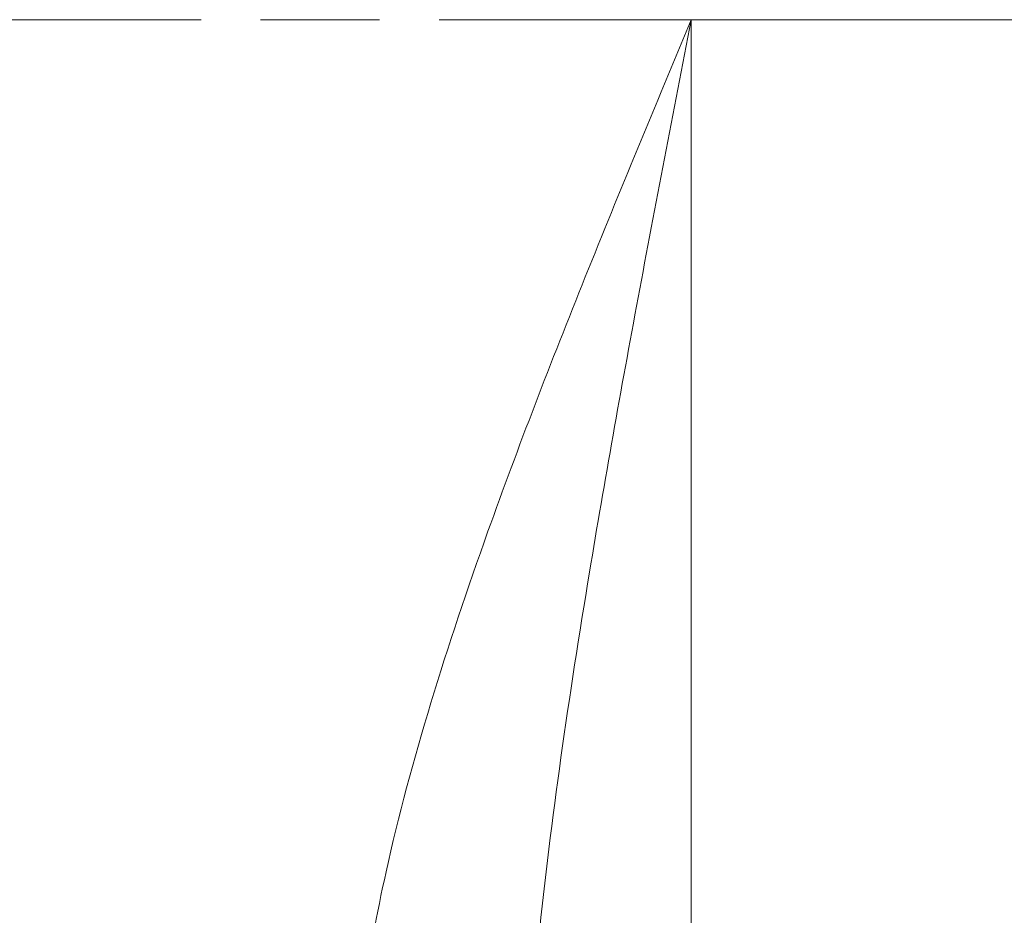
# Model space of a CAD drawing. Header units: millimetres. Extents: x 14 to 974, y 14 to 587.
# Tile 9 of 45: x 97 to 109, y 420 to 431. Entities that reach past the tile are written whole.
import ezdxf

# ---------------------------------------------------------------- set-up
doc = ezdxf.new("R2010")
doc.units = ezdxf.units.MM
doc.linetypes.add('CENTER', pattern=[50.8, 31.75, -6.35, 6.35, -6.35])
doc.linetypes.add('CHAIN', pattern=[0.3543, 0.2362, -0.0295, 0.0591, -0.0295])
doc.layers.add('좁은 외형선(ISO)', color=7, linetype='Continuous', lineweight=18)
doc.layers.add('중심선(ISO)', color=1, linetype='CENTER', lineweight=5, true_color=0xff0000)

msp = doc.modelspace()

# ---------------------------------------------------------------- linework, layer by layer
at = {"layer": '좁은 외형선(ISO)'}
for p, q in [((104.9425, 376.1601), (104.9425, 431.1601)), ((104.9425, 431.1601), (108.9425, 431.1601))]:
    msp.add_line(p, q, dxfattribs=at)
for points, knots in [([(104.9425, 431.1601), (104.519, 430.1415), (104.0939, 429.1189), (103.2762, 427.0848), (102.8835, 426.0734), (102.0373, 423.7068), (101.6056, 422.3449), (101.089, 420.0132), (100.9425, 419.0179), (100.9425, 418.0655)], [-0.001867, -0.001867, -0.001867, -0.001867, 0.3517525, 0.3517525, 0.7035104, 0.7035104, 1.1820996, 1.1820996, 1.5443426, 1.5443426, 1.5443426, 1.5443426]), ([(102.9425, 417.0179), (102.9425, 418.0465), (103.0157, 419.1215), (103.274, 421.6397), (103.4899, 423.1105), (103.913, 425.6664), (104.1093, 426.7588), (104.5182, 428.9556), (104.7308, 430.06), (104.9425, 431.1601)], [-1.5443426, -1.5443426, -1.5443426, -1.5443426, -1.1820996, -1.1820996, -0.7035104, -0.7035104, -0.3517525, -0.3517525, 0.001867, 0.001867, 0.001867, 0.001867])]:
    msp.add_open_spline(points, degree=3, knots=knots, dxfattribs=at)
at = {"layer": '중심선(ISO)', "linetype": 'CHAIN', "ltscale": 23.990969}
msp.add_line((93.4425, 431.1601), (166.2747, 431.1601), dxfattribs=at)

doc.saveas('drawing.dxf')
